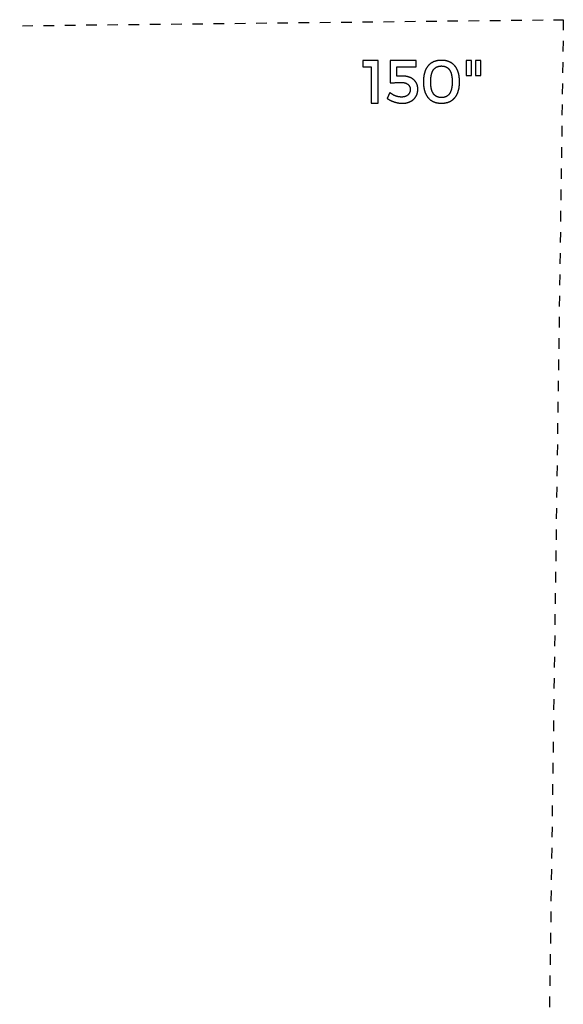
# Model space of a CAD drawing. Extents: x 11880 to 25577, y 6756 to 10446.
# Tile 87 of 87: x 24053 to 24821, y 8189 to 9580. Entities that reach past the tile are written whole.
import ezdxf

# ---------------------------------------------------------------- set-up
doc = ezdxf.new("R2010")
doc.units = 0
doc.header["$MEASUREMENT"] = 0
doc.linetypes.add('HIDDEN', pattern=[30, 15, -15])
doc.layers.add('HAIRLINE', color=178, linetype='CONTINUOUS')

msp = doc.modelspace()

# ---------------------------------------------------------------- linework, layer by layer
at = {"layer": 'HAIRLINE', "linetype": 'HIDDEN'}
for p, q in [((22257.1, 9551.6), (24820.6, 9580.2)), ((24820.6, 9580.2), (24795, 7748.3))]:
    msp.add_line(p, q, dxfattribs=at)
at = {"layer": 'HAIRLINE'}
for points in [[(24559.3, 9462.5), (24559.3, 9522.5), (24537.5, 9522.5), (24537.5, 9513.5), (24549.2, 9513.5), (24549.2, 9462.5)], [(24612.9, 9513.4), (24612.8, 9522.5), (24576.3, 9522.5), (24576.3, 9490.8), (24576.7, 9490.8), (24577.1, 9490.8), (24577.5, 9490.9), (24578, 9490.9), (24578.9, 9491), (24580, 9491.1), (24581, 9491.1), (24582.1, 9491.2), (24583.2, 9491.3), (24584.3, 9491.3), (24585.5, 9491.4), (24586.6, 9491.4), (24587.6, 9491.4), (24588.7, 9491.5), (24589.6, 9491.5), (24590.5, 9491.5), (24591.3, 9491.5), (24592.1, 9491.5), (24592.4, 9491.5), (24592.8, 9491.5), (24593.1, 9491.5), (24593.5, 9491.5), (24593.8, 9491.5), (24594.2, 9491.4), (24594.5, 9491.4), (24594.8, 9491.4), (24595.1, 9491.3), (24595.5, 9491.3), (24595.8, 9491.2), (24596.1, 9491.1), (24596.4, 9491.1), (24596.7, 9491), (24597, 9490.9), (24597.3, 9490.8), (24597.6, 9490.8), (24597.8, 9490.7), (24598.1, 9490.6), (24598.4, 9490.5), (24598.6, 9490.4), (24598.9, 9490.3), (24599.1, 9490.1), (24599.4, 9490), (24599.6, 9489.9), (24599.9, 9489.8), (24600.1, 9489.6), (24600.3, 9489.5), (24600.5, 9489.3), (24600.8, 9489.2), (24601, 9489), (24601.2, 9488.9), (24601.4, 9488.7), (24601.6, 9488.6), (24601.8, 9488.4), (24601.9, 9488.2), (24602.1, 9488), (24602.3, 9487.8), (24602.4, 9487.7), (24602.6, 9487.5), (24602.8, 9487.3), (24602.9, 9487.1), (24603, 9486.9), (24603.2, 9486.7), (24603.3, 9486.4), (24603.4, 9486.2), (24603.5, 9486), (24603.6, 9485.8), (24603.7, 9485.6), (24603.8, 9485.3), (24603.9, 9485.1), (24604, 9484.8), (24604.1, 9484.6), (24604.2, 9484.4), (24604.2, 9484.1), (24604.3, 9483.8), (24604.3, 9483.6), (24604.4, 9483.3), (24604.4, 9483.1), (24604.4, 9482.8), (24604.5, 9482.5), (24604.5, 9482.2), (24604.5, 9482), (24604.5, 9481.7), (24604.5, 9481.4), (24604.5, 9481), (24604.5, 9480.7), (24604.4, 9480.4), (24604.4, 9480.1), (24604.4, 9479.8), (24604.3, 9479.6), (24604.3, 9479.3), (24604.2, 9479), (24604.2, 9478.7), (24604.1, 9478.4), (24604, 9478.2), (24603.9, 9477.9), (24603.8, 9477.6), (24603.7, 9477.4), (24603.6, 9477.1), (24603.5, 9476.9), (24603.4, 9476.6), (24603.3, 9476.4), (24603.2, 9476.2), (24603, 9475.9), (24602.9, 9475.7), (24602.7, 9475.5), (24602.6, 9475.3), (24602.4, 9475.1), (24602.3, 9474.9), (24602.1, 9474.7), (24601.9, 9474.5), (24601.7, 9474.3), (24601.6, 9474.1), (24601.4, 9473.9), (24601.2, 9473.7), (24601, 9473.6), (24600.8, 9473.4), (24600.5, 9473.2), (24600.3, 9473.1), (24600.1, 9472.9), (24599.9, 9472.8), (24599.6, 9472.6), (24599.4, 9472.5), (24599.1, 9472.4), (24598.9, 9472.3), (24598.6, 9472.1), (24598.3, 9472), (24598.1, 9471.9), (24597.8, 9471.8), (24597.5, 9471.7), (24597.2, 9471.6), (24596.9, 9471.5), (24596.6, 9471.4), (24596.3, 9471.4), (24596, 9471.3), (24595.7, 9471.2), (24595.4, 9471.2), (24595.1, 9471.1), (24594.8, 9471.1), (24594.4, 9471), (24594.1, 9471), (24593.8, 9470.9), (24593.4, 9470.9), (24593.1, 9470.9), (24592.7, 9470.9), (24592.3, 9470.9), (24592, 9470.9), (24591.7, 9470.9), (24591.5, 9470.9), (24591.2, 9470.9), (24591, 9470.9), (24590.7, 9470.9), (24590.5, 9470.9), (24590.2, 9471), (24589.9, 9471), (24589.7, 9471), (24589.4, 9471), (24589.2, 9471.1), (24588.9, 9471.1), (24588.6, 9471.2), (24588.4, 9471.2), (24588.1, 9471.2), (24587.8, 9471.3), (24587.6, 9471.4), (24587.3, 9471.4), (24587.1, 9471.5), (24586.8, 9471.5), (24586.5, 9471.6), (24586.3, 9471.7), (24586, 9471.7), (24585.8, 9471.8), (24585.5, 9471.9), (24585.2, 9472), (24585, 9472.1), (24584.7, 9472.2), (24584.4, 9472.2), (24584.2, 9472.3), (24583.9, 9472.4), (24583.7, 9472.5), (24583.4, 9472.6), (24583.1, 9472.7), (24582.9, 9472.9), (24582.6, 9473), (24582.4, 9473.1), (24582.1, 9473.2), (24581.9, 9473.3), (24581.6, 9473.4), (24581.3, 9473.6), (24581.1, 9473.7), (24580.8, 9473.8), (24580.6, 9474), (24580.3, 9474.1), (24580.1, 9474.2), (24579.8, 9474.4), (24579.6, 9474.5), (24579.3, 9474.7), (24579.1, 9474.8), (24578.8, 9475), (24578.6, 9475.1), (24578.4, 9475.3), (24578.1, 9475.5), (24577.9, 9475.6), (24577.6, 9475.8), (24577.4, 9476), (24577.2, 9476.1), (24576.9, 9476.3), (24576.7, 9476.5), (24576.5, 9476.7), (24576.2, 9476.8), (24576, 9477), (24575.8, 9477.2), (24571.8, 9469), (24572, 9468.8), (24572.3, 9468.6), (24572.6, 9468.4), (24572.9, 9468.2), (24573.2, 9468.1), (24573.5, 9467.9), (24573.8, 9467.7), (24574.1, 9467.5), (24574.4, 9467.3), (24574.7, 9467.2), (24575, 9467), (24575.3, 9466.8), (24575.6, 9466.7), (24575.9, 9466.5), (24576.3, 9466.3), (24576.6, 9466.2), (24576.9, 9466), (24577.2, 9465.9), (24577.6, 9465.7), (24577.9, 9465.6), (24578.2, 9465.4), (24578.6, 9465.3), (24578.9, 9465.1), (24579.2, 9465), (24579.6, 9464.9), (24579.9, 9464.7), (24580.3, 9464.6), (24580.6, 9464.5), (24580.9, 9464.4), (24581.3, 9464.2), (24581.6, 9464.1), (24582, 9464), (24582.3, 9463.9), (24582.7, 9463.8), (24583, 9463.7), (24583.4, 9463.6), (24583.7, 9463.5), (24584.1, 9463.4), (24584.4, 9463.3), (24584.8, 9463.2), (24585.1, 9463.1), (24585.5, 9463), (24585.8, 9463), (24586.2, 9462.9), (24586.5, 9462.8), (24586.9, 9462.8), (24587.2, 9462.7), (24587.6, 9462.6), (24587.9, 9462.6), (24588.3, 9462.5), (24588.6, 9462.5), (24589, 9462.4), (24589.3, 9462.4), (24589.7, 9462.3), (24590, 9462.3), (24590.4, 9462.3), (24590.7, 9462.2), (24591.1, 9462.2), (24591.4, 9462.2), (24591.8, 9462.2), (24592.1, 9462.2), (24592.4, 9462.1), (24592.8, 9462.1), (24593.1, 9462.1), (24593.4, 9462.1), (24593.7, 9462.1), (24594, 9462.1), (24594.3, 9462.2), (24594.7, 9462.2), (24595, 9462.2), (24595.3, 9462.2), (24595.6, 9462.2), (24595.9, 9462.2), (24596.2, 9462.3), (24596.5, 9462.3), (24596.8, 9462.3), (24597, 9462.4), (24597.3, 9462.4), (24597.6, 9462.5), (24597.9, 9462.5), (24598.2, 9462.5), (24598.5, 9462.6), (24598.8, 9462.6), (24599, 9462.7), (24599.3, 9462.8), (24599.6, 9462.8), (24599.9, 9462.9), (24600.1, 9462.9), (24600.4, 9463), (24600.7, 9463.1), (24600.9, 9463.2), (24601.2, 9463.2), (24601.5, 9463.3), (24601.7, 9463.4), (24602, 9463.5), (24602.2, 9463.6), (24602.5, 9463.7), (24602.7, 9463.7), (24603, 9463.8), (24603.2, 9463.9), (24603.5, 9464), (24603.7, 9464.1), (24604, 9464.2), (24604.2, 9464.4), (24604.4, 9464.5), (24604.7, 9464.6), (24604.9, 9464.7), (24605.1, 9464.8), (24605.4, 9464.9), (24605.6, 9465), (24605.8, 9465.2), (24606, 9465.3), (24606.3, 9465.4), (24606.5, 9465.6), (24606.7, 9465.7), (24606.9, 9465.8), (24607.1, 9466), (24607.3, 9466.1), (24607.5, 9466.2), (24607.7, 9466.4), (24607.9, 9466.5), (24608.1, 9466.7), (24608.3, 9466.8), (24608.5, 9467), (24608.7, 9467.2), (24608.9, 9467.3), (24609.1, 9467.5), (24609.2, 9467.6), (24609.4, 9467.8), (24609.6, 9468), (24609.8, 9468.1), (24610, 9468.3), (24610.1, 9468.5), (24610.3, 9468.7), (24610.5, 9468.8), (24610.6, 9469), (24610.8, 9469.2), (24610.9, 9469.4), (24611.1, 9469.6), (24611.2, 9469.8), (24611.4, 9470), (24611.5, 9470.2), (24611.7, 9470.4), (24611.8, 9470.6), (24612, 9470.8), (24612.1, 9471), (24612.2, 9471.2), (24612.4, 9471.4), (24612.5, 9471.6), (24612.6, 9471.8), (24612.7, 9472), (24612.9, 9472.2), (24613, 9472.4), (24613.1, 9472.6), (24613.2, 9472.9), (24613.3, 9473.1), (24613.4, 9473.3), (24613.5, 9473.5), (24613.6, 9473.8), (24613.7, 9474), (24613.8, 9474.2), (24613.9, 9474.5), (24614, 9474.7), (24614.1, 9474.9), (24614.2, 9475.2), (24614.3, 9475.4), (24614.3, 9475.7), (24614.4, 9475.9), (24614.5, 9476.1), (24614.5, 9476.4), (24614.6, 9476.6), (24614.7, 9476.9), (24614.7, 9477.1), (24614.8, 9477.4), (24614.8, 9477.7), (24614.9, 9477.9), (24614.9, 9478.2), (24615, 9478.4), (24615, 9478.7), (24615.1, 9479), (24615.1, 9479.2), (24615.1, 9479.5), (24615.2, 9479.8), (24615.2, 9480), (24615.2, 9480.3), (24615.2, 9480.6), (24615.3, 9480.9), (24615.3, 9481.1), (24615.3, 9481.4), (24615.3, 9481.7), (24615.3, 9482), (24615.3, 9482.3), (24615.3, 9482.5), (24615.3, 9482.8), (24615.3, 9483), (24615.3, 9483.3), (24615.3, 9483.5), (24615.2, 9483.7), (24615.2, 9484), (24615.2, 9484.2), (24615.2, 9484.5), (24615.1, 9484.7), (24615.1, 9484.9), (24615.1, 9485.2), (24615, 9485.4), (24615, 9485.6), (24615, 9485.9), (24614.9, 9486.1), (24614.9, 9486.3), (24614.8, 9486.5), (24614.8, 9486.8), (24614.7, 9487), (24614.6, 9487.2), (24614.6, 9487.4), (24614.5, 9487.7), (24614.4, 9487.9), (24614.4, 9488.1), (24614.3, 9488.3), (24614.2, 9488.5), (24614.1, 9488.7), (24614, 9488.9), (24614, 9489.2), (24613.9, 9489.4), (24613.8, 9489.6), (24613.7, 9489.8), (24613.6, 9490), (24613.5, 9490.2), (24613.4, 9490.4), (24613.3, 9490.6), (24613.2, 9490.8), (24613.1, 9491), (24613, 9491.2), (24612.8, 9491.4), (24612.7, 9491.6), (24612.6, 9491.8), (24612.5, 9491.9), (24612.3, 9492.1), (24612.2, 9492.3), (24612.1, 9492.5), (24612, 9492.7), (24611.8, 9492.9), (24611.7, 9493), (24611.5, 9493.2), (24611.4, 9493.4), (24611.2, 9493.6), (24611.1, 9493.7), (24610.9, 9493.9), (24610.8, 9494.1), (24610.6, 9494.2), (24610.5, 9494.4), (24610.3, 9494.6), (24610.1, 9494.7), (24610, 9494.9), (24609.8, 9495), (24609.6, 9495.2), (24609.5, 9495.4), (24609.3, 9495.5), (24609.1, 9495.7), (24608.9, 9495.8), (24608.8, 9496), (24608.6, 9496.1), (24608.4, 9496.2), (24608.2, 9496.4), (24608, 9496.5), (24607.8, 9496.6), (24607.6, 9496.8), (24607.4, 9496.9), (24607.2, 9497), (24607, 9497.2), (24606.8, 9497.3), (24606.6, 9497.4), (24606.4, 9497.5), (24606.2, 9497.7), (24605.9, 9497.8), (24605.7, 9497.9), (24605.5, 9498), (24605.3, 9498.1), (24605.1, 9498.2), (24604.8, 9498.3), (24604.6, 9498.4), (24604.4, 9498.5), (24604.2, 9498.6), (24603.9, 9498.7), (24603.7, 9498.8), (24603.4, 9498.9), (24603.2, 9499), (24603, 9499.1), (24602.7, 9499.2), (24602.5, 9499.2), (24602.2, 9499.3), (24602, 9499.4), (24601.7, 9499.5), (24601.5, 9499.5), (24601.2, 9499.6), (24600.9, 9499.7), (24600.7, 9499.8), (24600.4, 9499.8), (24600.2, 9499.9), (24599.9, 9499.9), (24599.6, 9500), (24599.4, 9500), (24599.1, 9500.1), (24598.8, 9500.1), (24598.5, 9500.2), (24598.3, 9500.2), (24598, 9500.3), (24597.7, 9500.3), (24597.4, 9500.3), (24597.1, 9500.4), (24596.8, 9500.4), (24596.5, 9500.4), (24596.3, 9500.4), (24596, 9500.5), (24595.7, 9500.5), (24595.4, 9500.5), (24595.1, 9500.5), (24594.8, 9500.5), (24594.5, 9500.5), (24594.2, 9500.5), (24593.9, 9500.5), (24585.6, 9500.4), (24585.6, 9513.4)], [(24648.6, 9522.7), (24648.3, 9522.7), (24647.9, 9522.7), (24647.5, 9522.7), (24647.1, 9522.7), (24646.7, 9522.7), (24646.4, 9522.7), (24646, 9522.6), (24645.6, 9522.6), (24645.3, 9522.6), (24644.9, 9522.5), (24644.6, 9522.5), (24644.2, 9522.4), (24643.9, 9522.4), (24643.5, 9522.3), (24643.2, 9522.3), (24642.8, 9522.2), (24642.5, 9522.2), (24642.1, 9522.1), (24641.8, 9522), (24641.5, 9521.9), (24641.1, 9521.9), (24640.8, 9521.8), (24640.5, 9521.7), (24640.2, 9521.6), (24639.9, 9521.5), (24639.5, 9521.4), (24639.2, 9521.3), (24638.9, 9521.2), (24638.6, 9521.1), (24638.3, 9521), (24638, 9520.9), (24637.7, 9520.7), (24637.4, 9520.6), (24637.1, 9520.5), (24636.8, 9520.4), (24636.5, 9520.2), (24636.3, 9520.1), (24636, 9519.9), (24635.7, 9519.8), (24635.4, 9519.6), (24635.2, 9519.5), (24634.9, 9519.3), (24634.6, 9519.2), (24634.4, 9519), (24634.1, 9518.8), (24633.8, 9518.6), (24633.6, 9518.5), (24633.3, 9518.3), (24633.1, 9518.1), (24632.8, 9517.9), (24632.6, 9517.7), (24632.3, 9517.5), (24632.1, 9517.3), (24631.9, 9517.1), (24631.6, 9516.9), (24631.4, 9516.7), (24631.2, 9516.5), (24631, 9516.3), (24630.8, 9516.1), (24630.5, 9515.8), (24630.3, 9515.6), (24630.1, 9515.4), (24629.9, 9515.1), (24629.7, 9514.9), (24629.5, 9514.7), (24629.3, 9514.4), (24629.1, 9514.2), (24628.9, 9513.9), (24628.7, 9513.7), (24628.5, 9513.4), (24628.4, 9513.1), (24628.2, 9512.9), (24628, 9512.6), (24627.8, 9512.3), (24627.7, 9512), (24627.5, 9511.8), (24627.3, 9511.5), (24627.2, 9511.2), (24627, 9510.9), (24626.8, 9510.6), (24626.7, 9510.3), (24626.5, 9510), (24626.4, 9509.7), (24626.2, 9509.4), (24626.1, 9509.1), (24626, 9508.8), (24625.8, 9508.4), (24625.7, 9508.1), (24625.6, 9507.8), (24625.5, 9507.5), (24625.3, 9507.1), (24625.2, 9506.8), (24625.1, 9506.5), (24625, 9506.1), (24624.9, 9505.8), (24624.8, 9505.4), (24624.7, 9505.1), (24624.6, 9504.7), (24624.5, 9504.3), (24624.4, 9504), (24624.3, 9503.6), (24624.2, 9503.2), (24624.1, 9502.9), (24624, 9502.5), (24624, 9502.1), (24623.9, 9501.7), (24623.8, 9501.3), (24623.8, 9501), (24623.7, 9500.6), (24623.6, 9500.2), (24623.6, 9499.8), (24623.5, 9499.4), (24623.5, 9499), (24623.4, 9498.5), (24623.4, 9498.1), (24623.3, 9497.7), (24623.3, 9497.3), (24623.3, 9496.9), (24623.2, 9496.5), (24623.2, 9496), (24623.2, 9495.6), (24623.2, 9495.2), (24623.1, 9494.7), (24623.1, 9494.3), (24623.1, 9493.8), (24623.1, 9493.4), (24623.1, 9492.9), (24623.1, 9492.5), (24623.1, 9492), (24623.1, 9491.6), (24623.1, 9491.1), (24623.1, 9490.7), (24623.1, 9490.2), (24623.2, 9489.8), (24623.2, 9489.4), (24623.2, 9488.9), (24623.2, 9488.5), (24623.3, 9488.1), (24623.3, 9487.7), (24623.3, 9487.2), (24623.4, 9486.8), (24623.4, 9486.4), (24623.5, 9486), (24623.5, 9485.6), (24623.6, 9485.2), (24623.6, 9484.8), (24623.7, 9484.4), (24623.8, 9484), (24623.8, 9483.6), (24623.9, 9483.2), (24624, 9482.8), (24624, 9482.5), (24624.1, 9482.1), (24624.2, 9481.7), (24624.3, 9481.3), (24624.4, 9481), (24624.5, 9480.6), (24624.6, 9480.2), (24624.7, 9479.9), (24624.8, 9479.5), (24624.9, 9479.2), (24625, 9478.8), (24625.1, 9478.5), (24625.2, 9478.2), (24625.3, 9477.8), (24625.5, 9477.5), (24625.6, 9477.2), (24625.7, 9476.8), (24625.8, 9476.5), (24626, 9476.2), (24626.1, 9475.9), (24626.2, 9475.6), (24626.4, 9475.3), (24626.5, 9475), (24626.7, 9474.7), (24626.8, 9474.4), (24627, 9474.1), (24627.2, 9473.8), (24627.3, 9473.5), (24627.5, 9473.2), (24627.7, 9472.9), (24627.8, 9472.6), (24628, 9472.4), (24628.2, 9472.1), (24628.4, 9471.8), (24628.5, 9471.6), (24628.7, 9471.3), (24628.9, 9471), (24629.1, 9470.8), (24629.3, 9470.5), (24629.5, 9470.3), (24629.7, 9470.1), (24629.9, 9469.8), (24630.1, 9469.6), (24630.3, 9469.3), (24630.5, 9469.1), (24630.8, 9468.9), (24631, 9468.7), (24631.2, 9468.5), (24631.4, 9468.2), (24631.6, 9468), (24631.9, 9467.8), (24632.1, 9467.6), (24632.3, 9467.4), (24632.6, 9467.2), (24632.8, 9467), (24633.1, 9466.8), (24633.3, 9466.7), (24633.6, 9466.5), (24633.8, 9466.3), (24634.1, 9466.1), (24634.4, 9466), (24634.6, 9465.8), (24634.9, 9465.6), (24635.2, 9465.5), (24635.4, 9465.3), (24635.7, 9465.2), (24636, 9465), (24636.3, 9464.9), (24636.5, 9464.7), (24636.8, 9464.6), (24637.1, 9464.5), (24637.4, 9464.3), (24637.7, 9464.2), (24638, 9464.1), (24638.3, 9464), (24638.6, 9463.9), (24638.9, 9463.7), (24639.2, 9463.6), (24639.5, 9463.5), (24639.9, 9463.4), (24640.2, 9463.3), (24640.5, 9463.3), (24640.8, 9463.2), (24641.1, 9463.1), (24641.5, 9463), (24641.8, 9462.9), (24642.1, 9462.9), (24642.5, 9462.8), (24642.8, 9462.7), (24643.2, 9462.7), (24643.5, 9462.6), (24643.9, 9462.6), (24644.2, 9462.5), (24644.6, 9462.5), (24644.9, 9462.4), (24645.3, 9462.4), (24645.6, 9462.3), (24646, 9462.3), (24646.4, 9462.3), (24646.7, 9462.3), (24647.1, 9462.2), (24647.5, 9462.2), (24647.9, 9462.2), (24648.3, 9462.2), (24648.6, 9462.2), (24649, 9462.2), (24649.4, 9462.2), (24649.8, 9462.2), (24650.2, 9462.2), (24650.5, 9462.3), (24650.9, 9462.3), (24651.3, 9462.3), (24651.6, 9462.3), (24652, 9462.4), (24652.3, 9462.4), (24652.7, 9462.5), (24653.1, 9462.5), (24653.4, 9462.6), (24653.7, 9462.6), (24654.1, 9462.7), (24654.4, 9462.7), (24654.8, 9462.8), (24655.1, 9462.9), (24655.4, 9462.9), (24655.8, 9463), (24656.1, 9463.1), (24656.4, 9463.2), (24656.8, 9463.3), (24657.1, 9463.3), (24657.4, 9463.4), (24657.7, 9463.5), (24658, 9463.6), (24658.3, 9463.7), (24658.6, 9463.9), (24658.9, 9464), (24659.2, 9464.1), (24659.5, 9464.2), (24659.8, 9464.3), (24660.1, 9464.5), (24660.4, 9464.6), (24660.7, 9464.7), (24661, 9464.9), (24661.2, 9465), (24661.5, 9465.2), (24661.8, 9465.3), (24662.1, 9465.5), (24662.3, 9465.6), (24662.6, 9465.8), (24662.9, 9466), (24663.1, 9466.1), (24663.4, 9466.3), (24663.6, 9466.5), (24663.9, 9466.7), (24664.1, 9466.8), (24664.4, 9467), (24664.6, 9467.2), (24664.9, 9467.4), (24665.1, 9467.6), (24665.3, 9467.8), (24665.6, 9468), (24665.8, 9468.2), (24666, 9468.5), (24666.2, 9468.7), (24666.5, 9468.9), (24666.7, 9469.1), (24666.9, 9469.3), (24667.1, 9469.6), (24667.3, 9469.8), (24667.5, 9470.1), (24667.7, 9470.3), (24667.9, 9470.5), (24668.1, 9470.8), (24668.3, 9471), (24668.5, 9471.3), (24668.7, 9471.6), (24668.9, 9471.8), (24669, 9472.1), (24669.2, 9472.4), (24669.4, 9472.6), (24669.6, 9472.9), (24669.7, 9473.2), (24669.9, 9473.5), (24670, 9473.8), (24670.2, 9474.1), (24670.4, 9474.4), (24670.5, 9474.7), (24670.7, 9475), (24670.8, 9475.3), (24671, 9475.6), (24671.1, 9475.9), (24671.2, 9476.2), (24671.4, 9476.5), (24671.5, 9476.8), (24671.6, 9477.2), (24671.7, 9477.5), (24671.9, 9477.8), (24672, 9478.2), (24672.1, 9478.5), (24672.2, 9478.8), (24672.3, 9479.2), (24672.4, 9479.5), (24672.5, 9479.9), (24672.6, 9480.2), (24672.7, 9480.6), (24672.8, 9481), (24672.9, 9481.3), (24673, 9481.7), (24673.1, 9482.1), (24673.2, 9482.5), (24673.2, 9482.8), (24673.3, 9483.2), (24673.4, 9483.6), (24673.4, 9484), (24673.5, 9484.4), (24673.6, 9484.8), (24673.6, 9485.2), (24673.7, 9485.6), (24673.7, 9486), (24673.8, 9486.4), (24673.8, 9486.8), (24673.9, 9487.2), (24673.9, 9487.7), (24673.9, 9488.1), (24674, 9488.5), (24674, 9488.9), (24674, 9489.4), (24674, 9489.8), (24674.1, 9490.2), (24674.1, 9490.7), (24674.1, 9491.1), (24674.1, 9491.6), (24674.1, 9492), (24674.1, 9492.5), (24674.1, 9492.9), (24674.1, 9493.4), (24674.1, 9493.8), (24674.1, 9494.3), (24674.1, 9494.7), (24674, 9495.2), (24674, 9495.6), (24674, 9496), (24674, 9496.5), (24673.9, 9496.9), (24673.9, 9497.3), (24673.9, 9497.7), (24673.8, 9498.1), (24673.8, 9498.5), (24673.7, 9499), (24673.7, 9499.4), (24673.6, 9499.8), (24673.6, 9500.2), (24673.5, 9500.6), (24673.4, 9501), (24673.4, 9501.3), (24673.3, 9501.7), (24673.2, 9502.1), (24673.2, 9502.5), (24673.1, 9502.9), (24673, 9503.2), (24672.9, 9503.6), (24672.8, 9504), (24672.7, 9504.3), (24672.6, 9504.7), (24672.5, 9505.1), (24672.4, 9505.4), (24672.3, 9505.8), (24672.2, 9506.1), (24672.1, 9506.5), (24672, 9506.8), (24671.9, 9507.1), (24671.7, 9507.5), (24671.6, 9507.8), (24671.5, 9508.1), (24671.4, 9508.4), (24671.2, 9508.8), (24671.1, 9509.1), (24671, 9509.4), (24670.8, 9509.7), (24670.7, 9510), (24670.5, 9510.3), (24670.4, 9510.6), (24670.2, 9510.9), (24670, 9511.2), (24669.9, 9511.5), (24669.7, 9511.8), (24669.6, 9512), (24669.4, 9512.3), (24669.2, 9512.6), (24669, 9512.9), (24668.9, 9513.1), (24668.7, 9513.4), (24668.5, 9513.7), (24668.3, 9513.9), (24668.1, 9514.2), (24667.9, 9514.4), (24667.7, 9514.7), (24667.5, 9514.9), (24667.3, 9515.1), (24667.1, 9515.4), (24666.9, 9515.6), (24666.7, 9515.8), (24666.5, 9516.1), (24666.2, 9516.3), (24666, 9516.5), (24665.8, 9516.7), (24665.6, 9516.9), (24665.3, 9517.1), (24665.1, 9517.3), (24664.9, 9517.5), (24664.6, 9517.7), (24664.4, 9517.9), (24664.1, 9518.1), (24663.9, 9518.3), (24663.6, 9518.5), (24663.4, 9518.6), (24663.1, 9518.8), (24662.9, 9519), (24662.6, 9519.2), (24662.3, 9519.3), (24662.1, 9519.5), (24661.8, 9519.6), (24661.5, 9519.8), (24661.2, 9519.9), (24661, 9520.1), (24660.7, 9520.2), (24660.4, 9520.4), (24660.1, 9520.5), (24659.8, 9520.6), (24659.5, 9520.7), (24659.2, 9520.9), (24658.9, 9521), (24658.6, 9521.1), (24658.3, 9521.2), (24658, 9521.3), (24657.7, 9521.4), (24657.4, 9521.5), (24657.1, 9521.6), (24656.8, 9521.7), (24656.4, 9521.8), (24656.1, 9521.9), (24655.8, 9521.9), (24655.4, 9522), (24655.1, 9522.1), (24654.8, 9522.2), (24654.4, 9522.2), (24654.1, 9522.3), (24653.7, 9522.3), (24653.4, 9522.4), (24653.1, 9522.4), (24652.7, 9522.5), (24652.3, 9522.5), (24652, 9522.6), (24651.6, 9522.6), (24651.3, 9522.6), (24650.9, 9522.7), (24650.5, 9522.7), (24650.2, 9522.7), (24649.8, 9522.7), (24649.4, 9522.7), (24649, 9522.7)], [(24648.6, 9514.8), (24648.9, 9514.8), (24649.1, 9514.8), (24649.3, 9514.7), (24649.6, 9514.7), (24649.8, 9514.7), (24650, 9514.7), (24650.2, 9514.7), (24650.5, 9514.7), (24650.7, 9514.7), (24650.9, 9514.6), (24651.1, 9514.6), (24651.3, 9514.6), (24651.5, 9514.5), (24651.8, 9514.5), (24652, 9514.5), (24652.2, 9514.4), (24652.4, 9514.4), (24652.6, 9514.3), (24652.8, 9514.3), (24653, 9514.2), (24653.2, 9514.2), (24653.4, 9514.1), (24653.6, 9514.1), (24653.8, 9514), (24653.9, 9513.9), (24654.1, 9513.9), (24654.3, 9513.8), (24654.5, 9513.7), (24654.7, 9513.7), (24654.9, 9513.6), (24655.1, 9513.5), (24655.2, 9513.4), (24655.4, 9513.3), (24655.6, 9513.3), (24655.8, 9513.2), (24655.9, 9513.1), (24656.1, 9513), (24656.3, 9512.9), (24656.4, 9512.8), (24656.6, 9512.7), (24656.7, 9512.6), (24656.9, 9512.4), (24657.1, 9512.3), (24657.2, 9512.2), (24657.4, 9512.1), (24657.5, 9512), (24657.7, 9511.9), (24657.8, 9511.7), (24658, 9511.6), (24658.1, 9511.5), (24658.3, 9511.3), (24658.4, 9511.2), (24658.5, 9511.1), (24658.7, 9510.9), (24658.8, 9510.8), (24658.9, 9510.6), (24659.1, 9510.5), (24659.2, 9510.3), (24659.3, 9510.2), (24659.5, 9510), (24659.6, 9509.8), (24659.7, 9509.7), (24659.8, 9509.5), (24659.9, 9509.3), (24660.1, 9509.2), (24660.2, 9509), (24660.3, 9508.8), (24660.4, 9508.6), (24660.5, 9508.4), (24660.6, 9508.3), (24660.7, 9508.1), (24660.8, 9507.9), (24660.9, 9507.7), (24661, 9507.5), (24661.1, 9507.3), (24661.2, 9507.1), (24661.3, 9506.9), (24661.4, 9506.7), (24661.5, 9506.4), (24661.6, 9506.2), (24661.7, 9506), (24661.8, 9505.8), (24661.9, 9505.6), (24661.9, 9505.3), (24662, 9505.1), (24662.1, 9504.9), (24662.2, 9504.6), (24662.2, 9504.4), (24662.3, 9504.2), (24662.4, 9503.9), (24662.5, 9503.7), (24662.5, 9503.4), (24662.6, 9503.2), (24662.7, 9502.9), (24662.7, 9502.7), (24662.8, 9502.4), (24662.8, 9502.1), (24662.9, 9501.9), (24662.9, 9501.6), (24663, 9501.3), (24663.1, 9501), (24663.1, 9500.8), (24663.1, 9500.5), (24663.2, 9500.2), (24663.2, 9499.9), (24663.3, 9499.6), (24663.3, 9499.3), (24663.4, 9499), (24663.4, 9498.7), (24663.4, 9498.4), (24663.5, 9498.1), (24663.5, 9497.8), (24663.5, 9497.5), (24663.5, 9497.2), (24663.6, 9496.9), (24663.6, 9496.6), (24663.6, 9496.2), (24663.6, 9495.9), (24663.7, 9495.2), (24663.7, 9494.6), (24663.7, 9493.9), (24663.7, 9493.2), (24663.7, 9492.5), (24663.7, 9491.8), (24663.7, 9491.1), (24663.7, 9490.4), (24663.7, 9489.7), (24663.6, 9489.1), (24663.6, 9488.7), (24663.6, 9488.4), (24663.6, 9488.1), (24663.5, 9487.8), (24663.5, 9487.5), (24663.5, 9487.2), (24663.5, 9486.9), (24663.4, 9486.6), (24663.4, 9486.2), (24663.4, 9486), (24663.3, 9485.7), (24663.3, 9485.4), (24663.2, 9485.1), (24663.2, 9484.8), (24663.1, 9484.5), (24663.1, 9484.2), (24663.1, 9483.9), (24663, 9483.7), (24662.9, 9483.4), (24662.9, 9483.1), (24662.8, 9482.9), (24662.8, 9482.6), (24662.7, 9482.3), (24662.7, 9482.1), (24662.6, 9481.8), (24662.5, 9481.6), (24662.5, 9481.3), (24662.4, 9481.1), (24662.3, 9480.8), (24662.2, 9480.6), (24662.2, 9480.3), (24662.1, 9480.1), (24662, 9479.9), (24661.9, 9479.6), (24661.9, 9479.4), (24661.8, 9479.2), (24661.7, 9479), (24661.6, 9478.8), (24661.5, 9478.5), (24661.4, 9478.3), (24661.3, 9478.1), (24661.2, 9477.9), (24661.1, 9477.7), (24661, 9477.5), (24660.9, 9477.3), (24660.8, 9477.1), (24660.7, 9476.9), (24660.6, 9476.7), (24660.5, 9476.5), (24660.4, 9476.4), (24660.3, 9476.2), (24660.2, 9476), (24660.1, 9475.8), (24659.9, 9475.6), (24659.8, 9475.5), (24659.7, 9475.3), (24659.6, 9475.1), (24659.5, 9475), (24659.3, 9474.8), (24659.2, 9474.7), (24659.1, 9474.5), (24658.9, 9474.4), (24658.8, 9474.2), (24658.7, 9474.1), (24658.5, 9473.9), (24658.4, 9473.8), (24658.3, 9473.6), (24658.1, 9473.5), (24658, 9473.4), (24657.8, 9473.2), (24657.7, 9473.1), (24657.5, 9473), (24657.4, 9472.9), (24657.2, 9472.8), (24657.1, 9472.6), (24656.9, 9472.5), (24656.7, 9472.4), (24656.6, 9472.3), (24656.4, 9472.2), (24656.3, 9472.1), (24656.1, 9472), (24655.9, 9471.9), (24655.8, 9471.8), (24655.6, 9471.7), (24655.4, 9471.6), (24655.2, 9471.5), (24655.1, 9471.5), (24654.9, 9471.4), (24654.7, 9471.3), (24654.5, 9471.2), (24654.3, 9471.1), (24654.1, 9471.1), (24653.9, 9471), (24653.8, 9470.9), (24653.6, 9470.9), (24653.4, 9470.8), (24653.2, 9470.8), (24653, 9470.7), (24652.8, 9470.7), (24652.6, 9470.6), (24652.4, 9470.6), (24652.2, 9470.5), (24652, 9470.5), (24651.8, 9470.4), (24651.5, 9470.4), (24651.3, 9470.4), (24651.1, 9470.3), (24650.9, 9470.3), (24650.7, 9470.3), (24650.5, 9470.3), (24650.2, 9470.3), (24650, 9470.2), (24649.8, 9470.2), (24649.6, 9470.2), (24649.3, 9470.2), (24649.1, 9470.2), (24648.9, 9470.2), (24648.6, 9470.2), (24648.4, 9470.2), (24648.2, 9470.2), (24647.9, 9470.2), (24647.7, 9470.2), (24647.5, 9470.2), (24647.3, 9470.2), (24647, 9470.3), (24646.8, 9470.3), (24646.6, 9470.3), (24646.4, 9470.3), (24646.1, 9470.3), (24645.9, 9470.4), (24645.7, 9470.4), (24645.5, 9470.4), (24645.3, 9470.5), (24645.1, 9470.5), (24644.9, 9470.6), (24644.7, 9470.6), (24644.5, 9470.7), (24644.3, 9470.7), (24644.1, 9470.8), (24643.9, 9470.8), (24643.7, 9470.9), (24643.5, 9470.9), (24643.3, 9471), (24643.1, 9471.1), (24642.9, 9471.1), (24642.7, 9471.2), (24642.5, 9471.3), (24642.4, 9471.4), (24642.2, 9471.5), (24642, 9471.5), (24641.8, 9471.6), (24641.7, 9471.7), (24641.5, 9471.8), (24641.3, 9471.9), (24641.1, 9472), (24641, 9472.1), (24640.8, 9472.2), (24640.6, 9472.3), (24640.5, 9472.4), (24640.3, 9472.5), (24640.2, 9472.6), (24640, 9472.8), (24639.8, 9472.9), (24639.7, 9473), (24639.5, 9473.1), (24639.4, 9473.2), (24639.2, 9473.4), (24639.1, 9473.5), (24639, 9473.6), (24638.8, 9473.8), (24638.7, 9473.9), (24638.5, 9474.1), (24638.4, 9474.2), (24638.3, 9474.4), (24638.1, 9474.5), (24638, 9474.7), (24637.9, 9474.8), (24637.8, 9475), (24637.6, 9475.1), (24637.5, 9475.3), (24637.4, 9475.5), (24637.3, 9475.6), (24637.1, 9475.8), (24637, 9476), (24636.9, 9476.2), (24636.8, 9476.4), (24636.7, 9476.5), (24636.6, 9476.7), (24636.5, 9476.9), (24636.4, 9477.1), (24636.3, 9477.3), (24636.2, 9477.5), (24636.1, 9477.7), (24636, 9477.9), (24635.9, 9478.1), (24635.8, 9478.3), (24635.7, 9478.5), (24635.6, 9478.8), (24635.5, 9479), (24635.4, 9479.2), (24635.3, 9479.4), (24635.3, 9479.6), (24635.2, 9479.9), (24635.1, 9480.1), (24635, 9480.3), (24635, 9480.6), (24634.9, 9480.8), (24634.8, 9481.1), (24634.7, 9481.3), (24634.7, 9481.6), (24634.6, 9481.8), (24634.5, 9482.1), (24634.5, 9482.3), (24634.4, 9482.6), (24634.4, 9482.9), (24634.3, 9483.1), (24634.2, 9483.4), (24634.2, 9483.7), (24634.1, 9483.9), (24634.1, 9484.2), (24634, 9484.5), (24634, 9484.8), (24634, 9485.1), (24633.9, 9485.4), (24633.9, 9485.7), (24633.8, 9486), (24633.8, 9486.2), (24633.8, 9486.6), (24633.7, 9486.9), (24633.7, 9487.2), (24633.7, 9487.5), (24633.7, 9487.8), (24633.6, 9488.1), (24633.6, 9488.4), (24633.6, 9488.7), (24633.6, 9489.1), (24633.5, 9489.7), (24633.5, 9490.4), (24633.5, 9491.1), (24633.5, 9491.8), (24633.5, 9492.5), (24633.5, 9493.2), (24633.5, 9493.9), (24633.5, 9494.6), (24633.5, 9495.2), (24633.6, 9495.9), (24633.6, 9496.2), (24633.6, 9496.6), (24633.6, 9496.9), (24633.7, 9497.2), (24633.7, 9497.5), (24633.7, 9497.8), (24633.7, 9498.1), (24633.8, 9498.4), (24633.8, 9498.7), (24633.8, 9499), (24633.9, 9499.3), (24633.9, 9499.6), (24634, 9499.9), (24634, 9500.2), (24634, 9500.5), (24634.1, 9500.8), (24634.1, 9501), (24634.2, 9501.3), (24634.2, 9501.6), (24634.3, 9501.9), (24634.4, 9502.1), (24634.4, 9502.4), (24634.5, 9502.7), (24634.5, 9502.9), (24634.6, 9503.2), (24634.7, 9503.4), (24634.7, 9503.7), (24634.8, 9503.9), (24634.9, 9504.2), (24635, 9504.4), (24635, 9504.6), (24635.1, 9504.9), (24635.2, 9505.1), (24635.3, 9505.3), (24635.3, 9505.6), (24635.4, 9505.8), (24635.5, 9506), (24635.6, 9506.2), (24635.7, 9506.4), (24635.8, 9506.7), (24635.9, 9506.9), (24636, 9507.1), (24636.1, 9507.3), (24636.2, 9507.5), (24636.3, 9507.7), (24636.4, 9507.9), (24636.5, 9508.1), (24636.6, 9508.3), (24636.7, 9508.4), (24636.8, 9508.6), (24636.9, 9508.8), (24637, 9509), (24637.1, 9509.2), (24637.3, 9509.3), (24637.4, 9509.5), (24637.5, 9509.7), (24637.6, 9509.8), (24637.8, 9510), (24637.9, 9510.2), (24638, 9510.3), (24638.1, 9510.5), (24638.3, 9510.6), (24638.4, 9510.8), (24638.5, 9510.9), (24638.7, 9511.1), (24638.8, 9511.2), (24639, 9511.3), (24639.1, 9511.5), (24639.2, 9511.6), (24639.4, 9511.7), (24639.5, 9511.9), (24639.7, 9512), (24639.8, 9512.1), (24640, 9512.2), (24640.2, 9512.3), (24640.3, 9512.4), (24640.5, 9512.6), (24640.6, 9512.7), (24640.8, 9512.8), (24641, 9512.9), (24641.1, 9513), (24641.3, 9513.1), (24641.5, 9513.2), (24641.7, 9513.3), (24641.8, 9513.3), (24642, 9513.4), (24642.2, 9513.5), (24642.4, 9513.6), (24642.5, 9513.7), (24642.7, 9513.7), (24642.9, 9513.8), (24643.1, 9513.9), (24643.3, 9513.9), (24643.5, 9514), (24643.7, 9514.1), (24643.9, 9514.1), (24644.1, 9514.2), (24644.3, 9514.2), (24644.5, 9514.3), (24644.7, 9514.3), (24644.9, 9514.4), (24645.1, 9514.4), (24645.3, 9514.5), (24645.5, 9514.5), (24645.7, 9514.5), (24645.9, 9514.6), (24646.1, 9514.6), (24646.4, 9514.6), (24646.6, 9514.7), (24646.8, 9514.7), (24647, 9514.7), (24647.3, 9514.7), (24647.5, 9514.7), (24647.7, 9514.7), (24647.9, 9514.7), (24648.2, 9514.8), (24648.4, 9514.8)], [(24690.9, 9501.4), (24690.9, 9522.5), (24683.4, 9522.5), (24683.4, 9501.4)], [(24704.1, 9501.4), (24704.1, 9522.5), (24696.6, 9522.5), (24696.6, 9501.4)]]:
    msp.add_lwpolyline(points, close=True, dxfattribs=at)

doc.saveas('drawing.dxf')
